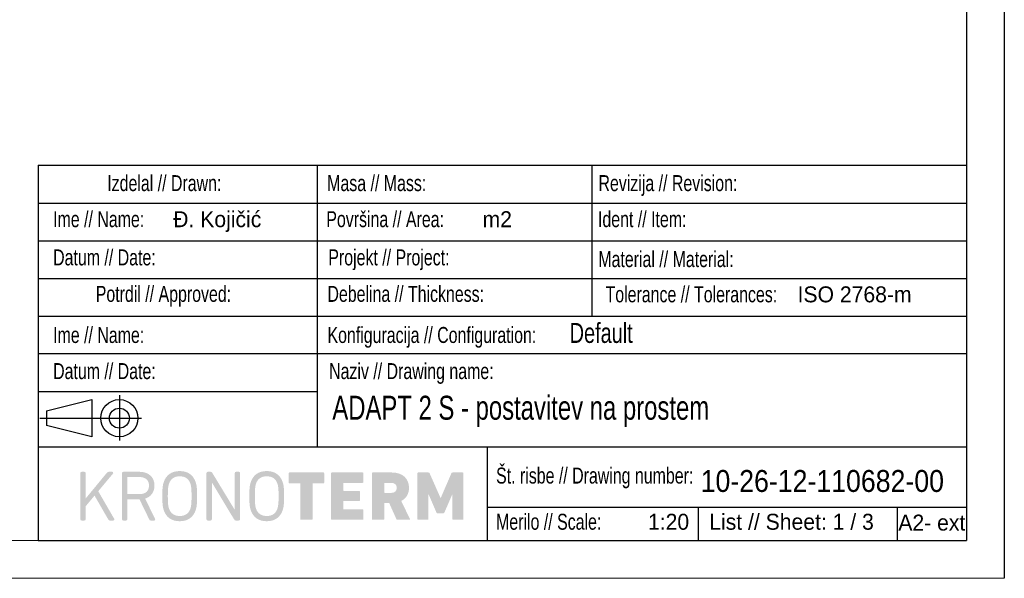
# Model space of a CAD drawing. Header units: millimetres. Extents: x 0 to 39025, y -31299 to 8400.
# Tile 187 of 206: x 15958 to 18568, y 0 to 1482. Entities that reach past the tile are written whole.
import ezdxf

# ---------------------------------------------------------------- set-up
doc = ezdxf.new("R2010")
doc.units = ezdxf.units.MM
doc.layers.add('FORMAT', color=7, linetype='Continuous')
doc.styles.add('SLDTEXTSTYLE3', font='arial.ttf', dxfattribs={"width": 0.948})
doc.styles.add('SLDTEXTSTYLE4', font='ARIALN.TTF', dxfattribs={"width": 0.87})
doc.styles.add('SLDTEXTSTYLE5', font='ARIALN.TTF', dxfattribs={"width": 0.87, "bigfont": 'bigfont'})

msp = doc.modelspace()

# ---------------------------------------------------------------- hatches: boundary and pattern name
at = {"ltscale": 10}
h = msp.add_hatch(color=0, dxfattribs=at)
h.dxf.hatch_style = 1
edge = h.paths.add_edge_path()
edge.add_spline(control_points=[(16655.2, 255), (16648.8, 274.4), (16634.1, 284.6), (16612.9, 284.6), (16591.5, 284.6), (16576.8, 274.4), (16570.4, 255)], knot_values=[0, 0, 0, 0, 1, 1, 1, 2, 2, 2, 2], degree=3, periodic=0)
edge.add_spline(control_points=[(16570.4, 255), (16568.1, 248), (16566.6, 239.3), (16566.6, 218), (16566.6, 196.7), (16568.1, 188.1), (16570.4, 181)], knot_values=[2, 2, 2, 2, 3, 3, 3, 4, 4, 4, 4], degree=3, periodic=0)
edge.add_spline(control_points=[(16570.4, 181), (16576.8, 161.7), (16591.5, 151.5), (16612.9, 151.5), (16634.1, 151.5), (16648.8, 161.7), (16655.2, 181)], knot_values=[4, 4, 4, 4, 5, 5, 5, 6, 6, 6, 6], degree=3, periodic=0)
edge.add_spline(control_points=[(16655.2, 181), (16657.5, 188.1), (16659, 196.7), (16659, 218), (16659, 239.3), (16657.5, 248), (16655.2, 255)], knot_values=[6, 6, 6, 6, 7, 7, 7, 8, 8, 8, 8], degree=3, periodic=0)
edge = h.paths.add_edge_path(flags=16)
edge.add_spline(control_points=[(16644.3, 218), (16644.3, 197.1), (16642.7, 189.5), (16641.3, 185.2)], knot_values=[0, 0, 0, 0, 1, 1, 1, 1], degree=3, periodic=0)
edge.add_spline(control_points=[(16641.3, 185.2), (16636.9, 172.1), (16627.3, 165.4), (16612.9, 165.4), (16598.3, 165.4), (16588.7, 172.1), (16584.3, 185.2)], knot_values=[1, 1, 1, 1, 2, 2, 2, 3, 3, 3, 3], degree=3, periodic=0)
edge.add_spline(control_points=[(16584.3, 185.2), (16582.9, 189.5), (16581.3, 197), (16581.3, 239), (16582.9, 246.6), (16584.3, 250.8)], knot_values=[3, 3, 3, 3, 4, 4, 5, 5, 5, 5], degree=3, periodic=0)
edge.add_spline(control_points=[(16584.3, 250.8), (16588.7, 264), (16598.3, 270.7), (16612.9, 270.7), (16627.3, 270.7), (16636.9, 264), (16641.3, 250.8)], knot_values=[5, 5, 5, 5, 6, 6, 6, 7, 7, 7, 7], degree=3, periodic=0)
edge.add_spline(control_points=[(16641.3, 250.8), (16642.7, 246.6), (16644.3, 239), (16644.3, 218)], knot_values=[7, 7, 7, 7, 8, 8, 8, 8], degree=3, periodic=0)
edge = h.paths.add_edge_path()
edge.add_spline(control_points=[(16542.3, 278.9), (16542.3, 281.1), (16540.7, 282.7), (16538.5, 282.7)], knot_values=[17, 17, 17, 17, 18, 18, 18, 18], degree=3, periodic=0)
edge.add_line((16538.5, 282.7), (16531.7, 282.7))
edge.add_spline(control_points=[(16531.7, 282.7), (16529.5, 282.7), (16527.9, 281.1), (16527.9, 278.9)], knot_values=[1, 1, 1, 1, 2, 2, 2, 2], degree=3, periodic=0)
edge.add_line((16527.9, 278.9), (16527.9, 181.9))
edge.add_line((16527.9, 181.9), (16468.5, 279.8))
edge.add_spline(control_points=[(16468.5, 279.8), (16467.5, 281.8), (16465.9, 282.7), (16463.6, 282.7)], knot_values=[4, 4, 4, 4, 5, 5, 5, 5], degree=3, periodic=0)
edge.add_line((16463.6, 282.7), (16456.8, 282.7))
edge.add_spline(control_points=[(16456.8, 282.7), (16454.6, 282.7), (16452.9, 281.1), (16452.9, 278.9)], knot_values=[6, 6, 6, 6, 7, 7, 7, 7], degree=3, periodic=0)
edge.add_line((16452.9, 278.9), (16452.9, 157.1))
edge.add_spline(control_points=[(16452.9, 157.1), (16452.9, 154.9), (16454.6, 153.3), (16456.8, 153.3)], knot_values=[8, 8, 8, 8, 9, 9, 9, 9], degree=3, periodic=0)
edge.add_line((16456.8, 153.3), (16463.6, 153.3))
edge.add_spline(control_points=[(16463.6, 153.3), (16465.8, 153.3), (16467.4, 154.9), (16467.4, 157.1)], knot_values=[10, 10, 10, 10, 11, 11, 11, 11], degree=3, periodic=0)
edge.add_line((16467.4, 157.1), (16467.4, 254.5))
edge.add_line((16467.4, 254.5), (16526.5, 156.1))
edge.add_spline(control_points=[(16526.5, 156.1), (16527.6, 154.2), (16529.3, 153.3), (16531.3, 153.3)], knot_values=[13, 13, 13, 13, 14, 14, 14, 14], degree=3, periodic=0)
edge.add_line((16531.3, 153.3), (16538.5, 153.3))
edge.add_spline(control_points=[(16538.5, 153.3), (16540.7, 153.3), (16542.3, 154.9), (16542.3, 157.1)], knot_values=[15, 15, 15, 15, 16, 16, 16, 16], degree=3, periodic=0)
edge.add_line((16542.3, 157.1), (16542.3, 278.9))
edge = h.paths.add_edge_path()
edge.add_spline(control_points=[(16382.2, 284.6), (16360.8, 284.6), (16346.1, 274.4), (16339.7, 255)], knot_values=[0, 0, 0, 0, 1, 1, 1, 1], degree=3, periodic=0)
edge.add_spline(control_points=[(16339.7, 255), (16337.4, 248), (16336, 239.3), (16336, 218), (16336, 196.7), (16337.4, 188.1), (16339.7, 181)], knot_values=[1, 1, 1, 1, 2, 2, 2, 3, 3, 3, 3], degree=3, periodic=0)
edge.add_spline(control_points=[(16339.7, 181), (16346.1, 161.7), (16360.8, 151.5), (16382.2, 151.5), (16403.5, 151.5), (16418.1, 161.7), (16424.5, 181)], knot_values=[3, 3, 3, 3, 4, 4, 4, 5, 5, 5, 5], degree=3, periodic=0)
edge.add_spline(control_points=[(16424.5, 181), (16426.9, 188.1), (16428.3, 196.7), (16428.3, 218), (16428.3, 239.3), (16426.9, 248), (16424.5, 255)], knot_values=[5, 5, 5, 5, 6, 6, 6, 7, 7, 7, 7], degree=3, periodic=0)
edge.add_spline(control_points=[(16424.5, 255), (16418.1, 274.4), (16403.5, 284.6), (16382.2, 284.6)], knot_values=[7, 7, 7, 7, 8, 8, 8, 8], degree=3, periodic=0)
edge = h.paths.add_edge_path(flags=16)
edge.add_spline(control_points=[(16410.6, 250.8), (16412, 246.6), (16413.6, 239), (16413.6, 218)], knot_values=[8, 8, 8, 8, 9, 9, 9, 9], degree=3, periodic=0)
edge.add_spline(control_points=[(16413.6, 218), (16413.6, 197.1), (16412, 189.5), (16410.6, 185.2)], knot_values=[0, 0, 0, 0, 1, 1, 1, 1], degree=3, periodic=0)
edge.add_spline(control_points=[(16410.6, 185.2), (16406.2, 172.1), (16396.7, 165.4), (16382.2, 165.4)], knot_values=[1, 1, 1, 1, 2, 2, 2, 2], degree=3, periodic=0)
edge.add_spline(control_points=[(16382.2, 165.4), (16367.7, 165.4), (16358.1, 172.1), (16353.7, 185.3)], knot_values=[2, 2, 2, 2, 3, 3, 3, 3], degree=3, periodic=0)
edge.add_line((16353.7, 185.3), (16353.7, 185.2))
edge.add_spline(control_points=[(16353.7, 185.2), (16352.2, 189.5), (16350.6, 197), (16350.6, 218)], knot_values=[4, 4, 4, 4, 5, 5, 5, 5], degree=3, periodic=0)
edge.add_spline(control_points=[(16350.6, 218), (16350.6, 239), (16352.2, 246.6), (16353.7, 250.8)], knot_values=[5, 5, 5, 5, 6, 6, 6, 6], degree=3, periodic=0)
edge.add_spline(control_points=[(16353.7, 250.8), (16358.1, 264), (16367.7, 270.7), (16382.2, 270.7)], knot_values=[6, 6, 6, 6, 7, 7, 7, 7], degree=3, periodic=0)
edge.add_spline(control_points=[(16382.2, 270.7), (16396.7, 270.7), (16406.2, 264), (16410.6, 250.8)], knot_values=[7, 7, 7, 7, 8, 8, 8, 8], degree=3, periodic=0)
edge = h.paths.add_edge_path()
edge.add_spline(control_points=[(16316.8, 154.9), (16317.4, 156), (16317.3, 157.3), (16316.7, 158.2)], knot_values=[14, 14, 14, 14, 15, 15, 15, 15], degree=3, periodic=0)
edge.add_line((16316.7, 158.2), (16290.4, 211.6))
edge.add_spline(control_points=[(16290.4, 211.6), (16306.2, 216.3), (16315.2, 228.8), (16315.2, 246.1)], knot_values=[0, 0, 0, 0, 1, 1, 1, 1], degree=3, periodic=0)
edge.add_spline(control_points=[(16315.2, 246.1), (16315.2, 268.7), (16299.8, 282.7), (16275, 282.7)], knot_values=[1, 1, 1, 1, 2, 2, 2, 2], degree=3, periodic=0)
edge.add_line((16275, 282.7), (16233, 282.7))
edge.add_spline(control_points=[(16233, 282.7), (16230.7, 282.7), (16229.1, 281.1), (16229.1, 278.9)], knot_values=[3, 3, 3, 3, 4, 4, 4, 4], degree=3, periodic=0)
edge.add_line((16229.1, 278.9), (16229.1, 157.1))
edge.add_spline(control_points=[(16229.1, 157.1), (16229.1, 154.9), (16230.7, 153.3), (16233, 153.3)], knot_values=[5, 5, 5, 5, 6, 6, 6, 6], degree=3, periodic=0)
edge.add_line((16233, 153.3), (16239.8, 153.3))
edge.add_spline(control_points=[(16239.8, 153.3), (16242, 153.3), (16243.6, 154.9), (16243.6, 157.1)], knot_values=[7, 7, 7, 7, 8, 8, 8, 8], degree=3, periodic=0)
edge.add_line((16243.6, 157.1), (16243.6, 209.4))
edge.add_line((16243.6, 209.4), (16275.6, 209.4))
edge.add_line((16275.6, 209.4), (16301.4, 156.2))
edge.add_spline(control_points=[(16301.4, 156.2), (16302, 154.8), (16303, 153.3), (16305.5, 153.3)], knot_values=[11, 11, 11, 11, 12, 12, 12, 12], degree=3, periodic=0)
edge.add_line((16305.5, 153.3), (16314, 153.3))
edge.add_spline(control_points=[(16314, 153.3), (16315.2, 153.3), (16316.3, 153.9), (16316.8, 154.9)], knot_values=[13, 13, 13, 13, 14, 14, 14, 14], degree=3, periodic=0)
edge = h.paths.add_edge_path(flags=16)
edge.add_spline(control_points=[(16300.7, 246.1), (16300.7, 231.4), (16291.5, 223.3), (16274.8, 223.3)], knot_values=[2, 2, 2, 2, 3, 3, 3, 3], degree=3, periodic=0)
edge.add_line((16274.8, 223.3), (16243.6, 223.3))
edge.add_line((16243.6, 223.3), (16243.6, 268.8))
edge.add_line((16243.6, 268.8), (16274.8, 268.8))
edge.add_spline(control_points=[(16274.8, 268.8), (16291.5, 268.8), (16300.7, 260.7), (16300.7, 246.1)], knot_values=[1, 1, 1, 1, 2, 2, 2, 2], degree=3, periodic=0)
edge = h.paths.add_edge_path()
edge.add_spline(control_points=[(16208.5, 154.9), (16209.1, 156), (16209, 157.3), (16208.3, 158.3)], knot_values=[20, 20, 20, 20, 21, 21, 21, 21], degree=3, periodic=0)
edge.add_line((16208.3, 158.3), (16166.2, 231.1))
edge.add_line((16166.2, 231.1), (16204.8, 277.3))
edge.add_spline(control_points=[(16204.8, 277.3), (16205.8, 278.3), (16206.1, 279.7), (16205.7, 280.9)], knot_values=[1, 1, 1, 1, 2, 2, 2, 2], degree=3, periodic=0)
edge.add_spline(control_points=[(16205.7, 280.9), (16205.2, 282), (16204, 282.7), (16202.7, 282.7)], knot_values=[2, 2, 2, 2, 3, 3, 3, 3], degree=3, periodic=0)
edge.add_line((16202.7, 282.7), (16194, 282.7))
edge.add_spline(control_points=[(16194, 282.7), (16191.9, 282.7), (16190.7, 281.7), (16189.4, 280.4)], knot_values=[4, 4, 4, 4, 5, 5, 5, 5], degree=3, periodic=0)
edge.add_line((16189.4, 280.4), (16133.1, 212.1))
edge.add_line((16133.1, 212.1), (16133.1, 278.9))
edge.add_spline(control_points=[(16133.1, 278.9), (16133.1, 281.1), (16131.5, 282.7), (16129.3, 282.7)], knot_values=[7, 7, 7, 7, 8, 8, 8, 8], degree=3, periodic=0)
edge.add_line((16129.3, 282.7), (16122.4, 282.7))
edge.add_spline(control_points=[(16122.4, 282.7), (16120.2, 282.7), (16118.6, 281.1), (16118.6, 278.9)], knot_values=[9, 9, 9, 9, 10, 10, 10, 10], degree=3, periodic=0)
edge.add_line((16118.6, 278.9), (16118.6, 157.1))
edge.add_spline(control_points=[(16118.6, 157.1), (16118.6, 154.9), (16120.2, 153.3), (16122.4, 153.3)], knot_values=[11, 11, 11, 11, 12, 12, 12, 12], degree=3, periodic=0)
edge.add_line((16122.4, 153.3), (16129.3, 153.3))
edge.add_spline(control_points=[(16129.3, 153.3), (16131.5, 153.3), (16133.1, 154.9), (16133.1, 157.1)], knot_values=[13, 13, 13, 13, 14, 14, 14, 14], degree=3, periodic=0)
edge.add_line((16133.1, 157.1), (16133.1, 191.5))
edge.add_line((16133.1, 191.5), (16156.4, 219.4))
edge.add_line((16156.4, 219.4), (16192.9, 155.9))
edge.add_spline(control_points=[(16192.9, 155.9), (16193.7, 154.7), (16194.9, 153.3), (16197.3, 153.3)], knot_values=[17, 17, 17, 17, 18, 18, 18, 18], degree=3, periodic=0)
edge.add_line((16197.3, 153.3), (16205.7, 153.3))
edge.add_spline(control_points=[(16205.7, 153.3), (16206.9, 153.3), (16208, 153.9), (16208.5, 154.9)], knot_values=[19, 19, 19, 19, 20, 20, 20, 20], degree=3, periodic=0)
edge = h.paths.add_edge_path()
edge.add_spline(control_points=[(17134.4, 278.9), (17134.4, 280), (17133.6, 280.8), (17132.5, 280.8)], knot_values=[25, 25, 25, 25, 26, 26, 26, 26], degree=3, periodic=0)
edge.add_line((17132.5, 280.8), (17105.6, 280.8))
edge.add_spline(control_points=[(17105.6, 280.8), (17104.3, 280.8), (17103, 280.4), (17102.4, 278.9)], knot_values=[1, 1, 1, 1, 2, 2, 2, 2], degree=3, periodic=0)
edge.add_line((17102.4, 278.9), (17074.2, 213.4))
edge.add_line((17074.2, 213.4), (17073.5, 213.4))
edge.add_line((17073.5, 213.4), (17044.5, 278.9))
edge.add_spline(control_points=[(17044.5, 278.9), (17044, 280.4), (17042.7, 280.8), (17041.4, 280.8)], knot_values=[5, 5, 5, 5, 6, 6, 6, 6], degree=3, periodic=0)
edge.add_line((17041.4, 280.8), (17014.1, 280.8))
edge.add_spline(control_points=[(17014.1, 280.8), (17013, 280.8), (17012.2, 280), (17012.2, 278.9)], knot_values=[7, 7, 7, 7, 8, 8, 8, 8], degree=3, periodic=0)
edge.add_line((17012.2, 278.9), (17012.2, 157.1))
edge.add_spline(control_points=[(17012.2, 157.1), (17012.2, 156), (17013, 155.3), (17014.1, 155.3)], knot_values=[9, 9, 9, 9, 10, 10, 10, 10], degree=3, periodic=0)
edge.add_line((17014.1, 155.3), (17039.7, 155.3))
edge.add_spline(control_points=[(17039.7, 155.3), (17040.8, 155.3), (17041.6, 156), (17041.6, 157.1)], knot_values=[11, 11, 11, 11, 12, 12, 12, 12], degree=3, periodic=0)
edge.add_line((17041.6, 157.1), (17041.6, 221.7))
edge.add_line((17041.6, 221.7), (17042.5, 221.7))
edge.add_line((17042.5, 221.7), (17062.6, 174.8))
edge.add_spline(control_points=[(17062.6, 174.8), (17063.7, 173), (17065, 172.4), (17066.1, 172.4)], knot_values=[15, 15, 15, 15, 16, 16, 16, 16], degree=3, periodic=0)
edge.add_line((17066.1, 172.4), (17080.5, 172.4))
edge.add_spline(control_points=[(17080.5, 172.4), (17081.6, 172.4), (17083.1, 173), (17084, 174.8)], knot_values=[17, 17, 17, 17, 18, 18, 18, 18], degree=3, periodic=0)
edge.add_line((17084, 174.8), (17104.1, 221.7))
edge.add_line((17104.1, 221.7), (17105, 221.7))
edge.add_line((17105, 221.7), (17105, 157.1))
edge.add_spline(control_points=[(17105, 157.1), (17105, 156), (17105.8, 155.3), (17106.9, 155.3)], knot_values=[21, 21, 21, 21, 22, 22, 22, 22], degree=3, periodic=0)
edge.add_line((17106.9, 155.3), (17132.5, 155.3))
edge.add_spline(control_points=[(17132.5, 155.3), (17133.6, 155.3), (17134.4, 156), (17134.4, 157.1)], knot_values=[23, 23, 23, 23, 24, 24, 24, 24], degree=3, periodic=0)
edge.add_line((17134.4, 157.1), (17134.4, 278.9))
edge = h.paths.add_edge_path()
edge.add_spline(control_points=[(16991.1, 155.3), (16992.4, 155.3), (16993, 156.4), (16992.4, 157.5)], knot_values=[14, 14, 14, 14, 15, 15, 15, 15], degree=3, periodic=0)
edge.add_line((16992.4, 157.5), (16969.4, 205.3))
edge.add_spline(control_points=[(16969.4, 205.3), (16982.7, 211.9), (16990, 224.7), (16990, 240.3)], knot_values=[0, 0, 0, 0, 1, 1, 1, 1], degree=3, periodic=0)
edge.add_spline(control_points=[(16990, 240.3), (16990, 264), (16973.6, 280.8), (16944.8, 280.8)], knot_values=[1, 1, 1, 1, 2, 2, 2, 2], degree=3, periodic=0)
edge.add_line((16944.8, 280.8), (16893.7, 280.8))
edge.add_spline(control_points=[(16893.7, 280.8), (16892.6, 280.8), (16891.9, 280), (16891.9, 278.9)], knot_values=[3, 3, 3, 3, 4, 4, 4, 4], degree=3, periodic=0)
edge.add_line((16891.9, 278.9), (16891.9, 157.1))
edge.add_spline(control_points=[(16891.9, 157.1), (16891.9, 156), (16892.6, 155.3), (16893.7, 155.3)], knot_values=[5, 5, 5, 5, 6, 6, 6, 6], degree=3, periodic=0)
edge.add_line((16893.7, 155.3), (16922.5, 155.3))
edge.add_spline(control_points=[(16922.5, 155.3), (16923.6, 155.3), (16924.3, 156), (16924.3, 157.1)], knot_values=[7, 7, 7, 7, 8, 8, 8, 8], degree=3, periodic=0)
edge.add_line((16924.3, 157.1), (16924.3, 198.8))
edge.add_spline(control_points=[(16924.3, 198.8), (16924.3, 199.6), (16924.7, 199.9), (16925.5, 199.9)], knot_values=[9, 9, 9, 9, 10, 10, 10, 10], degree=3, periodic=0)
edge.add_line((16925.5, 199.9), (16937.4, 199.9))
edge.add_line((16937.4, 199.9), (16956.5, 157.1))
edge.add_spline(control_points=[(16956.5, 157.1), (16957, 155.8), (16957.6, 155.3), (16959.2, 155.3)], knot_values=[12, 12, 12, 12, 13, 13, 13, 13], degree=3, periodic=0)
edge.add_line((16959.2, 155.3), (16991.1, 155.3))
edge = h.paths.add_edge_path(flags=16)
edge.add_spline(control_points=[(16957.6, 240), (16957.6, 231.9), (16952, 226.7), (16942.8, 226.7)], knot_values=[6, 6, 6, 6, 7, 7, 7, 7], degree=3, periodic=0)
edge.add_line((16942.8, 226.7), (16925.5, 226.7))
edge.add_spline(control_points=[(16925.5, 226.7), (16924.7, 226.7), (16924.3, 227.1), (16924.3, 227.8)], knot_values=[1, 1, 1, 1, 2, 2, 2, 2], degree=3, periodic=0)
edge.add_line((16924.3, 227.8), (16924.3, 252.2))
edge.add_spline(control_points=[(16924.3, 252.2), (16924.3, 252.9), (16924.7, 253.3), (16925.5, 253.3)], knot_values=[3, 3, 3, 3, 4, 4, 4, 4], degree=3, periodic=0)
edge.add_line((16925.5, 253.3), (16942.8, 253.3))
edge.add_spline(control_points=[(16942.8, 253.3), (16952, 253.3), (16957.6, 248.1), (16957.6, 240)], knot_values=[5, 5, 5, 5, 6, 6, 6, 6], degree=3, periodic=0)
edge = h.paths.add_edge_path()
edge.add_spline(control_points=[(16869.1, 278.9), (16869.1, 280), (16868.3, 280.8), (16867.2, 280.8)], knot_values=[23, 23, 23, 23, 24, 24, 24, 24], degree=3, periodic=0)
edge.add_line((16867.2, 280.8), (16785.1, 280.8))
edge.add_spline(control_points=[(16785.1, 280.8), (16784, 280.8), (16783.3, 280), (16783.3, 278.9)], knot_values=[1, 1, 1, 1, 2, 2, 2, 2], degree=3, periodic=0)
edge.add_line((16783.3, 278.9), (16783.3, 157.1))
edge.add_spline(control_points=[(16783.3, 157.1), (16783.3, 156), (16784, 155.3), (16785.1, 155.3)], knot_values=[3, 3, 3, 3, 4, 4, 4, 4], degree=3, periodic=0)
edge.add_line((16785.1, 155.3), (16867.2, 155.3))
edge.add_spline(control_points=[(16867.2, 155.3), (16868.3, 155.3), (16869.1, 156), (16869.1, 157.1)], knot_values=[5, 5, 5, 5, 6, 6, 6, 6], degree=3, periodic=0)
edge.add_line((16869.1, 157.1), (16869.1, 180.9))
edge.add_spline(control_points=[(16869.1, 180.9), (16869.1, 182), (16868.3, 182.8), (16867.2, 182.8)], knot_values=[7, 7, 7, 7, 8, 8, 8, 8], degree=3, periodic=0)
edge.add_line((16867.2, 182.8), (16816.9, 182.8))
edge.add_spline(control_points=[(16816.9, 182.8), (16816.1, 182.8), (16815.7, 183.1), (16815.7, 183.9)], knot_values=[9, 9, 9, 9, 10, 10, 10, 10], degree=3, periodic=0)
edge.add_line((16815.7, 183.9), (16815.7, 204))
edge.add_spline(control_points=[(16815.7, 204), (16815.7, 204.7), (16816.1, 205.1), (16816.9, 205.1)], knot_values=[11, 11, 11, 11, 12, 12, 12, 12], degree=3, periodic=0)
edge.add_line((16816.9, 205.1), (16858.2, 205.1))
edge.add_spline(control_points=[(16858.2, 205.1), (16859.3, 205.1), (16860, 205.8), (16860, 207)], knot_values=[13, 13, 13, 13, 14, 14, 14, 14], degree=3, periodic=0)
edge.add_line((16860, 207), (16860, 230.2))
edge.add_spline(control_points=[(16860, 230.2), (16860, 231.3), (16859.3, 232), (16858.2, 232)], knot_values=[15, 15, 15, 15, 16, 16, 16, 16], degree=3, periodic=0)
edge.add_line((16858.2, 232), (16816.9, 232))
edge.add_spline(control_points=[(16816.9, 232), (16816.1, 232), (16815.7, 232.4), (16815.7, 233.2)], knot_values=[17, 17, 17, 17, 18, 18, 18, 18], degree=3, periodic=0)
edge.add_line((16815.7, 233.2), (16815.7, 252.2))
edge.add_spline(control_points=[(16815.7, 252.2), (16815.7, 252.9), (16816.1, 253.3), (16816.9, 253.3)], knot_values=[19, 19, 19, 19, 20, 20, 20, 20], degree=3, periodic=0)
edge.add_line((16816.9, 253.3), (16867.2, 253.3))
edge.add_spline(control_points=[(16867.2, 253.3), (16868.3, 253.3), (16869.1, 254), (16869.1, 255.1)], knot_values=[21, 21, 21, 21, 22, 22, 22, 22], degree=3, periodic=0)
edge.add_line((16869.1, 255.1), (16869.1, 278.9))
edge = h.paths.add_edge_path()
edge.add_spline(control_points=[(16734.8, 251.8), (16734.9, 252), (16735.1, 252), (16735.5, 252)], knot_values=[30, 30, 30, 30, 31, 31, 31, 31], degree=3, periodic=0)
edge.add_line((16735.5, 252), (16763.3, 252))
edge.add_line((16763.3, 252), (16763.7, 252))
edge.add_spline(control_points=[(16763.7, 252), (16764, 252), (16764.4, 252.2), (16764.6, 252.3)], knot_values=[0, 0, 0, 0, 1, 1, 1, 1], degree=3, periodic=0)
edge.add_spline(control_points=[(16764.6, 252.3), (16764.9, 252.7), (16765.1, 253.3), (16765.1, 253.8)], knot_values=[1, 1, 1, 1, 2, 2, 2, 2], degree=3, periodic=0)
edge.add_line((16765.1, 253.8), (16765.1, 278.9))
edge.add_spline(control_points=[(16765.1, 278.9), (16765.1, 279.3), (16764.9, 279.7), (16764.8, 279.8)], knot_values=[3, 3, 3, 3, 4, 4, 4, 4], degree=3, periodic=0)
edge.add_spline(control_points=[(16764.8, 279.8), (16764.8, 280), (16764.6, 280.2)], knot_values=[4, 4, 4, 5, 5, 5], degree=2, periodic=0)
edge.add_spline(control_points=[(16764.6, 280.2), (16764.2, 280.6), (16763.8, 280.8), (16763.3, 280.8)], knot_values=[5, 5, 5, 5, 6, 6, 6, 6], degree=3, periodic=0)
edge.add_line((16763.3, 280.8), (16673, 280.8))
edge.add_line((16673, 280.8), (16672.5, 280.8))
edge.add_spline(control_points=[(16672.5, 280.8), (16671.7, 280.6), (16671.2, 279.8), (16671.2, 278.9)], knot_values=[8, 8, 8, 8, 9, 9, 9, 9], degree=3, periodic=0)
edge.add_line((16671.2, 278.9), (16671.2, 253.8))
edge.add_spline(control_points=[(16671.2, 253.8), (16671.2, 253.4), (16671.2, 253.1), (16671.4, 252.7)], knot_values=[10, 10, 10, 10, 11, 11, 11, 11], degree=3, periodic=0)
edge.add_spline(control_points=[(16671.4, 252.7), (16671.5, 252.7), (16671.5, 252.5)], knot_values=[11, 11, 11, 12, 12, 12], degree=2, periodic=0)
edge.add_line((16671.5, 252.5), (16671.7, 252.3))
edge.add_spline(control_points=[(16671.7, 252.3), (16671.9, 252.2), (16672.1, 252), (16672.5, 252)], knot_values=[13, 13, 13, 13, 14, 14, 14, 14], degree=3, periodic=0)
edge.add_line((16672.5, 252), (16673, 252))
edge.add_line((16673, 252), (16700.8, 252))
edge.add_line((16700.8, 252), (16701, 252))
edge.add_spline(control_points=[(16701, 252), (16701.5, 251.8), (16701.9, 251.4), (16701.9, 250.9)], knot_values=[17, 17, 17, 17, 18, 18, 18, 18], degree=3, periodic=0)
edge.add_line((16701.9, 250.9), (16701.9, 157.1))
edge.add_line((16701.9, 157.1), (16701.9, 156.6))
edge.add_spline(control_points=[(16701.9, 156.6), (16701.9, 156.2), (16702.1, 156), (16702.3, 155.8)], knot_values=[20, 20, 20, 20, 21, 21, 21, 21], degree=3, periodic=0)
edge.add_spline(control_points=[(16702.3, 155.8), (16702.7, 155.5), (16702.8, 155.3), (16703.2, 155.3)], knot_values=[21, 21, 21, 21, 22, 22, 22, 22], degree=3, periodic=0)
edge.add_line((16703.2, 155.3), (16703.8, 155.3))
edge.add_line((16703.8, 155.3), (16732.5, 155.3))
edge.add_spline(control_points=[(16732.5, 155.3), (16732.9, 155.3), (16733.3, 155.3), (16733.5, 155.5)], knot_values=[24, 24, 24, 24, 25, 25, 25, 25], degree=3, periodic=0)
edge.add_spline(control_points=[(16733.5, 155.5), (16734, 155.8), (16734.2, 156), (16734.4, 156.6)], knot_values=[25, 25, 25, 25, 26, 26, 26, 26], degree=3, periodic=0)
edge.add_line((16734.4, 156.6), (16734.4, 157.1))
edge.add_line((16734.4, 157.1), (16734.4, 250.9))
edge.add_line((16734.4, 250.9), (16734.4, 251.4))
edge.add_spline(control_points=[(16734.4, 251.4), (16734.6, 251.6), (16734.6, 251.8), (16734.8, 251.8)], knot_values=[29, 29, 29, 29, 30, 30, 30, 30], degree=3, periodic=0)

# ---------------------------------------------------------------- linework, layer by layer
at = {"layer": 'FORMAT', "ltscale": 27}
for p, q in [((18568, 8400), (18568, 0)), ((18468, 8300), (18468, 100))]:
    msp.add_line(p, q, dxfattribs=at)
at = {"layer": 'FORMAT', "lineweight": 25}
for q in [(16007.3, 100), (18468.2, 1095.8)]:
    msp.add_line((16007.3, 1095.8), q, dxfattribs=at)
at = {"layer": 'FORMAT'}
for p, q in [((16747.2, 349.3), (16747.2, 1095.8)), ((17474.8, 1095.8), (17474.8, 695.8)), ((16007.3, 995.8), (18468, 995.8)), ((16007.3, 895.8), (18468, 895.8)), ((16007.3, 795.8), (18468, 795.8)), ((16007.3, 695.8), (18468, 695.8)), ((18468, 595.8), (16007.3, 595.8)), ((16007.3, 495.8), (16747.2, 495.8)), ((16028.7, 444.6), (16149.6, 474.3)), ((16149.6, 474.3), (16149.6, 375.7)), ((16222.2, 486), (16222.2, 365.7)), ((16028.7, 444.6), (16028.7, 405.4)), ((16011.2, 425), (16280.6, 425)), ((16149.6, 375.7), (16028.7, 405.4)), ((16007.3, 349.3), (18468, 349.3)), ((17196.9, 349.3), (17196.9, 100)), ((17196.9, 189.2), (18468.1, 189.2)), ((17756.6, 189.2), (17756.6, 100)), ((18283.6, 189.2), (18283.6, 100))]:
    msp.add_line(p, q, dxfattribs=at)
at = {"layer": 'FORMAT', "color": 7, "linetype": 'Continuous', "lineweight": 18, "ltscale": 27}
for p, q in [((500, 100), (18468, 100)), ((0, 0), (18568, 0))]:
    msp.add_line(p, q, dxfattribs=at)
at = {"layer": 'FORMAT', "linetype": 'Continuous', "lineweight": 25}
msp.add_line((16007.3, 100), (18468, 100), dxfattribs=at)
at = {"layer": 'FORMAT'}
for radius in [49.3, 26.5]:
    msp.add_circle((16222.2, 425), radius, dxfattribs=at)

# ---------------------------------------------------------------- texts
at = {"layer": 'FORMAT', "attachment_point": 1}
for s, insert, char_height, style in [('Izdelal // Drawn:', (16190.1, 1069.7), 42.333, 'SLDTEXTSTYLE4'), ('Masa // Mass:', (16773.1, 1069.7), 42.333, 'SLDTEXTSTYLE4'), ('Revizija // Revision:', (17492.3, 1069.7), 42.333, 'SLDTEXTSTYLE4'), ('Ime // Name:', (16046.6, 974.1), 42.333, 'SLDTEXTSTYLE4'), ('Đ. Kojičić', (16364.9, 974), 42.33, 'SLDTEXTSTYLE3'), ('Površina // Area:', (16770.8, 974.1), 42.333, 'SLDTEXTSTYLE5'), (' m2', (17169.4, 974), 42.33, 'SLDTEXTSTYLE3'), ('Ident // Item:', (17490.9, 974.1), 42.333, 'SLDTEXTSTYLE4'), ('Datum // Date:', (16046.6, 872.7), 42.333, 'SLDTEXTSTYLE4'), ('Projekt // Project:', (16776.1, 872.7), 42.333, 'SLDTEXTSTYLE4'), ('Material // Material:', (17491.8, 868.1), 42.333, 'SLDTEXTSTYLE4'), ('Potrdil // Approved:', (16159.6, 775.9), 42.333, 'SLDTEXTSTYLE4'), ('Debelina // Thickness:', (16773.8, 775.9), 42.333, 'SLDTEXTSTYLE4'), ('Tolerance // Tolerances:', (17511, 774.7), 42.333, 'SLDTEXTSTYLE4'), ('ISO 2768-m', (18020, 774.6), 42.33, 'SLDTEXTSTYLE3'), ('Default', (17415.9, 677.5), 52.92, 'SLDTEXTSTYLE4'), ('Ime // Name:', (16046.6, 666.8), 42.333, 'SLDTEXTSTYLE4'), ('Konfiguracija // Configuration:', (16773.9, 666.8), 42.333, 'SLDTEXTSTYLE4'), ('Datum // Date:', (16046.6, 571), 42.333, 'SLDTEXTSTYLE4'), ('Naziv // Drawing name:', (16778.2, 571), 42.333, 'SLDTEXTSTYLE4'), ('ADAPT 2 S - postavitev na prostem ', (16786.7, 484.4), 63.5, 'SLDTEXTSTYLE4'), ('Št. risbe // Drawing number:', (17220.8, 293.8), 42.333, 'SLDTEXTSTYLE5'), ('{\\fArial|b0|i0|c238|p34;\\H0.91667x;10-26-12-110682-00}', (17763.1, 287.4), 63.5, 'SLDTEXTSTYLE4'), ('Merilo // Scale:', (17220.8, 171.3), 42.333, 'SLDTEXTSTYLE4'), ('1:20', (17623.5, 171.2), 42.33, 'SLDTEXTSTYLE3'), ('List // Sheet: 1 / 3', (17785.9, 171.2), 42.333, 'SLDTEXTSTYLE3'), ('A2- ext', (18287.1, 169), 42.33, 'SLDTEXTSTYLE3')]:
    msp.add_mtext(s, dxfattribs=dict(at, insert=insert, char_height=char_height, style=style))

doc.saveas('drawing.dxf')
